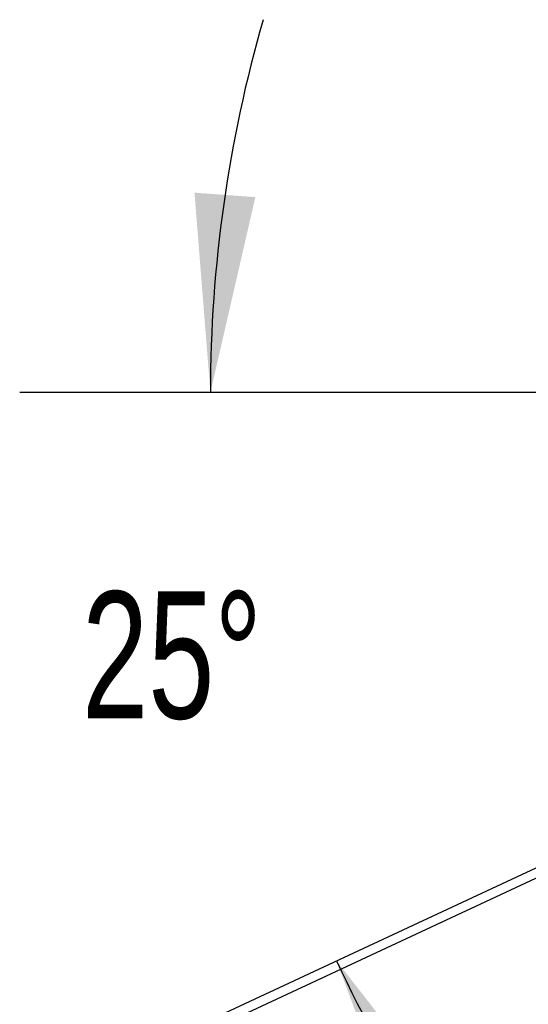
# Model space of a CAD drawing. Header units: inches. Extents: x 0.2 to 10.8, y 0.2 to 8.2.
# Tile 92 of 98: x 5.816 to 6.15, y 5.176 to 5.822. Entities that reach past the tile are written whole.
import ezdxf

# ---------------------------------------------------------------- set-up
doc = ezdxf.new("R2010")
doc.units = ezdxf.units.IN
doc.header["$MEASUREMENT"] = 0
doc.layers.add('DIMENSIONS', color=140, linetype='Continuous')
doc.layers.add('SLD-0', color=179, linetype='Continuous')
doc.styles.add('SLDTEXTSTYLE0', font='TXT', dxfattribs={"width": 0.7})
doc.dimstyles.new('SLDDIMSTYLE4', dxfattribs={"dimtxt": 0.084961, "dimasz": 0.13, "dimexe": 0, "dimexo": 0.0625, "dimgap": 0.02124, "dimtad": 0, "dimtih": 1, "dimtoh": 1, "dimdec": 4, "dimlfac": 12, "dimzin": 12, "dimdsep": 46, "dimtxsty": 'SLDTEXTSTYLE0', "dimsah": 1, "dimcen": 0.09, "dimadec": 0, "dimazin": 3, "dimtfac": 1, "dimtdec": 0, "dimtofl": 0, "dimtmove": 0, "dimatfit": 3, "dimfxl": 0, "dimfrac": 2, "dimtolj": 1, "dimtzin": 12, "dimarcsym": 0})

# ---------------------------------------------------------------- blocks, each defined once
blk = doc.blocks.new('_D_15')
at = {"layer": 'DIMENSIONS'}
blk.add_line((6.64179, 5.57765), (5.81635, 5.57765), dxfattribs=at)
for start, end in [(163.90832, 180), (205, 221.09168)]:
    blk.add_arc((6.82392, 5.57765), 0.88257, start, end, dxfattribs=at)
for points in [[(5.94135, 5.57765), (5.9708, 5.70584), (5.9309, 5.70876)], [(6.02404, 5.20466), (6.06998, 5.08141), (6.1049, 5.10092)]]:
    blk.add_solid(points, dxfattribs=at)
at = {"layer": 'DIMENSIONS', "insert": (5.8572, 5.44707), "char_height": 0.083333, "attachment_point": 1, "style": 'SLDTEXTSTYLE0'}
blk.add_mtext('25°', dxfattribs=at)

msp = doc.modelspace()

# ---------------------------------------------------------------- linework, layer by layer
at = {"layer": 'SLD-0', "linetype": 'Continuous', "lineweight": 25}
for p, q in [((6.8239186, 5.5776478), (5.8604426, 5.1283716)), ((5.8605303, 5.1217922), (6.8264543, 5.57221))]:
    msp.add_line(p, q, dxfattribs=at)

# ---------------------------------------------------------------- dimensions: what is measured, and where the dimension line sits
at = {"layer": 'DIMENSIONS'}
dim = msp.add_angular_dim_2l(base=(5.95004, 5.7011765), line1=((6.691786, 5.5776478), (6.8239186, 5.5776478)), line2=((5.853767, 5.1252587), (6.8239186, 5.5776478)), dimstyle='SLDDIMSTYLE4', dxfattribs=at)
dim.commit()
dim.dimension.update_dxf_attribs({"geometry": '_D_15', "text_midpoint": (5.9579743, 5.4071673), "dimtype": 162})

doc.saveas('drawing.dxf')
